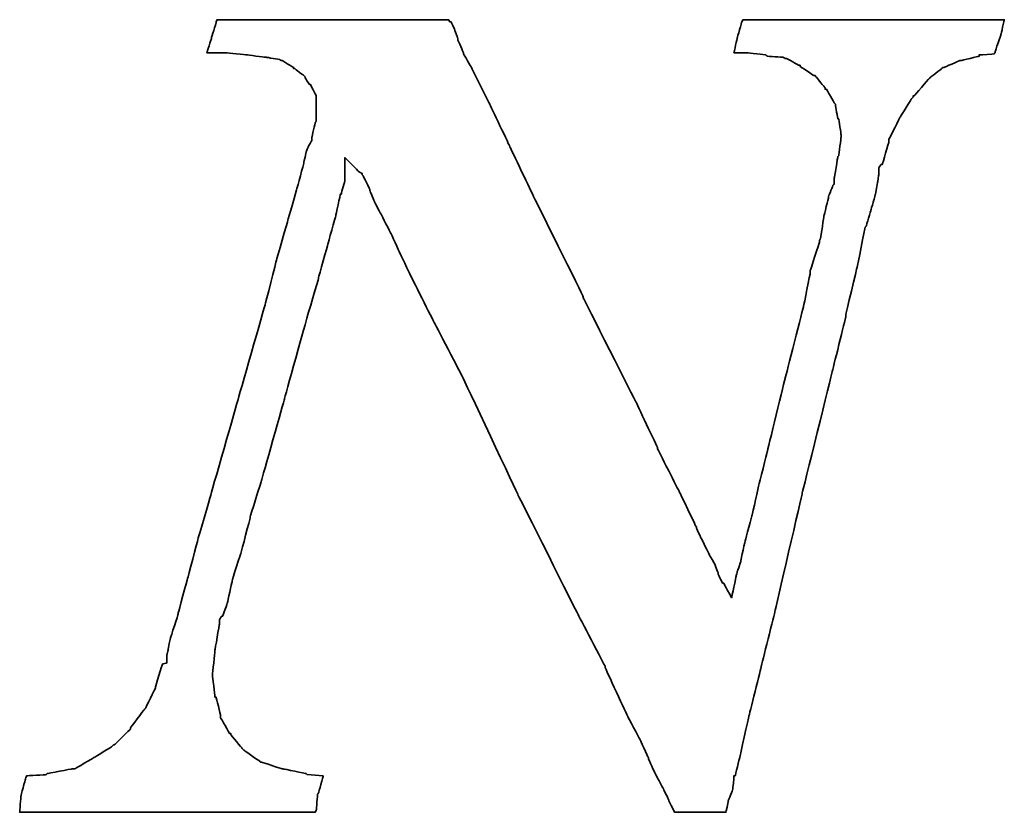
# Model space of a CAD drawing. Header units: millimetres. Extents: x 459 to 856, y -221 to -73.
# Tile 45 of 49: x 786.02 to 791.77, y -177.14 to -172.51. Entities that reach past the tile are written whole.
import ezdxf

# ---------------------------------------------------------------- set-up
doc = ezdxf.new("R2010")
doc.units = ezdxf.units.MM
doc.layers.add('DIM', color=4, linetype='CONTINUOUS')
doc.layers.add('layer 1', color=7, linetype='CONTINUOUS')

# ---------------------------------------------------------------- blocks, each defined once
blk = doc.blocks.new('TBI MOTION logo(完整正式版)')
at = {"layer": 'layer 1', "color": 22, "lineweight": 35}
blk.add_open_spline([(58.92625, -7.91875), (58.92625, -7.91875), (58.58625, -7.89375), (58.58625, -7.89375), (58.58625, -7.89375), (58.58625, -7.89375), (58.56625, -7.87125), (58.56625, -7.87125), (58.56625, -7.87125), (58.56625, -7.87125), (58.08375, -7.77375), (58.08375, -7.77375), (58.08375, -7.77375), (58.08375, -7.77375), (58.06125, -7.77375), (58.06125, -7.77375), (58.06125, -7.77375), (58.06125, -7.77375), (57.62625, -7.63125), (57.62625, -7.63125), (57.62625, -7.63125), (57.62625, -7.63125), (57.60625, -7.63125), (57.60625, -7.63125), (57.60625, -7.63125), (57.60625, -7.63125), (57.58125, -7.60625), (57.58125, -7.60625), (57.58125, -7.60625), (57.58125, -7.60625), (57.26625, -7.38875), (57.26625, -7.38875), (57.26625, -7.38875), (57.26625, -7.38875), (57.24625, -7.36875), (57.24625, -7.36875), (57.24625, -7.36875), (57.24625, -7.36875), (57.22125, -7.34375), (57.22125, -7.34375), (57.22125, -7.34375), (57.22125, -7.34375), (56.98125, -7.05375), (56.98125, -7.05375), (56.98125, -7.05375), (56.98125, -7.05375), (56.98125, -7.02875), (56.98125, -7.02875), (56.98125, -7.02875), (56.98125, -7.02875), (56.95625, -7.02875), (56.95625, -7.02875), (56.95625, -7.02875), (56.95625, -7.02875), (56.76625, -6.69625), (56.76625, -6.69625), (56.76625, -6.69625), (56.76625, -6.69625), (56.76625, -6.67125), (56.76625, -6.67125), (56.76625, -6.67125), (56.76625, -6.67125), (56.76625, -6.64875), (56.76625, -6.64875), (56.76625, -6.64875), (56.76625, -6.64875), (56.67125, -6.26375), (56.67125, -6.26375), (56.67125, -6.26375), (56.67125, -6.26375), (56.64625, -6.26375), (56.64625, -6.26375), (56.64625, -6.26375), (56.64625, -6.26375), (56.64625, -6.23875), (56.64625, -6.23875), (56.64625, -6.23875), (56.64625, -6.23875), (56.59625, -5.80875), (56.59625, -5.80875), (56.59625, -5.80875), (56.59625, -5.80875), (56.59625, -5.78375), (56.59625, -5.78375), (56.59625, -5.78375), (56.59625, -5.78375), (56.64625, -5.30375), (56.64625, -5.30375), (56.64625, -5.30375), (56.64625, -5.30375), (56.64625, -5.27875), (56.64625, -5.27875), (56.64625, -5.27875), (56.64625, -5.27875), (56.74125, -4.72875), (56.74125, -4.72875), (56.74125, -4.72875), (56.74125, -4.72875), (56.74125, -4.67875), (56.74125, -4.67875), (56.74125, -4.67875), (56.74125, -4.67875), (56.74125, -4.63375), (56.74125, -4.63375), (56.74125, -4.63375), (56.74125, -4.63375), (56.79125, -4.55875), (56.79125, -4.55875), (56.79125, -4.55875), (56.79125, -4.55875), (56.81125, -4.55875), (56.81125, -4.55875), (56.81125, -4.55875), (56.81125, -4.55875), (56.91125, -4.27375), (56.91125, -4.27375), (56.91125, -4.27375), (56.91125, -4.27375), (57.00625, -3.83874), (57.00625, -3.83874), (57.00625, -3.83874), (57.00625, -3.83874), (57.00625, -3.81374), (57.00625, -3.81374), (57.00625, -3.81374), (57.00625, -3.81374), (57.19875, -3.21374), (57.19875, -3.21374), (57.19875, -3.21374), (57.19875, -3.21374), (57.38625, -2.49625), (57.38625, -2.49625), (57.38625, -2.49625), (57.38625, -2.49625), (57.38625, -2.47374), (57.38625, -2.47374), (57.38625, -2.47374), (57.38625, -2.47374), (57.62625, -1.70375), (57.62625, -1.70375), (57.62625, -1.70375), (57.62625, -1.70375), (58.10625, 0.00125), (58.10625, 0.00125), (58.10625, 0.00125), (58.10625, 0.00125), (58.58625, 1.72625), (58.58625, 1.72625), (58.58625, 1.72625), (58.58625, 1.72625), (58.82625, 2.54125), (58.82625, 2.54125), (58.82625, 2.54125), (58.82625, 2.54125), (58.82625, 2.56374), (58.82625, 2.56374), (58.82625, 2.56374), (58.82625, 2.56374), (59.02125, 3.26125), (59.02125, 3.26125), (59.02125, 3.26125), (59.02125, 3.26125), (59.18625, 3.86125), (59.18625, 3.86125), (59.18625, 3.86125), (59.18625, 3.86125), (59.28625, 4.31875), (59.28625, 4.31875), (59.28625, 4.31875), (59.28625, 4.31875), (59.30625, 4.31875), (59.30625, 4.31875), (59.30625, 4.31875), (59.30625, 4.31875), (59.30625, 4.34125), (59.30625, 4.34125), (59.30625, 4.34125), (59.30625, 4.34125), (59.38125, 4.60625), (59.38125, 4.60625), (59.38125, 4.60625), (59.38125, 4.60625), (59.38125, 4.65125), (59.38125, 4.65125), (59.38125, 4.65125), (59.38125, 4.65125), (59.38125, 5.08625), (59.38125, 5.08625), (59.38125, 5.08625), (59.38125, 5.08625), (59.66625, 4.79624), (59.66625, 4.79624), (59.66625, 4.79624), (59.66625, 4.79624), (59.74125, 4.75124), (59.74125, 4.75124), (59.74125, 4.75124), (59.74125, 4.75124), (59.74125, 4.72624), (59.74125, 4.72624), (59.74125, 4.72624), (59.74125, 4.72624), (59.76125, 4.70124), (59.76125, 4.70124), (59.76125, 4.70124), (59.76125, 4.70124), (59.81125, 4.60625), (59.81125, 4.60625), (59.81125, 4.60625), (59.81125, 4.60625), (59.90625, 4.41125), (59.90625, 4.41125), (59.90625, 4.41125), (59.90625, 4.41125), (59.90625, 4.39125), (59.90625, 4.39125), (59.90625, 4.39125), (59.90625, 4.39125), (60.00375, 4.15124), (60.00375, 4.15124), (60.00375, 4.15124), (60.00375, 4.15124), (60.14625, 3.88374), (60.14625, 3.88374), (60.14625, 3.88374), (60.14625, 3.88374), (60.34125, 3.50124), (60.34125, 3.50124), (60.34125, 3.50124), (60.34125, 3.50124), (60.53125, 3.09125), (60.53125, 3.09125), (60.53125, 3.09125), (60.53125, 3.09125), (60.74625, 2.63625), (60.74625, 2.63625), (60.74625, 2.63625), (60.74625, 2.63625), (61.25125, 1.63124), (61.25125, 1.63124), (61.25125, 1.63124), (61.25125, 1.63124), (61.85125, 0.47625), (61.85125, 0.47625), (61.85125, 0.47625), (61.85125, 0.47625), (63.02625, -2.01874), (63.02625, -2.01874), (63.02625, -2.01874), (63.02625, -2.01874), (64.27625, -4.51374), (64.27625, -4.51374), (64.27625, -4.51374), (64.27625, -4.51374), (64.85125, -5.61375), (64.85125, -5.61375), (64.85125, -5.61375), (64.85125, -5.61375), (64.85125, -5.64125), (64.85125, -5.64125), (64.85125, -5.64125), (64.85125, -5.64125), (65.32875, -6.67125), (65.32875, -6.67125), (65.32875, -6.67125), (65.32875, -6.67125), (65.57125, -7.12875), (65.57125, -7.12875), (65.57125, -7.12875), (65.57125, -7.12875), (65.76125, -7.53625), (65.76125, -7.53625), (65.76125, -7.53625), (65.76125, -7.53625), (65.76125, -7.55625), (65.76125, -7.55625), (65.76125, -7.55625), (65.76125, -7.55625), (65.90375, -7.87125), (65.90375, -7.87125), (65.90375, -7.87125), (65.90375, -7.87125), (66.07125, -8.18125), (66.07125, -8.18125), (66.07125, -8.18125), (66.07125, -8.18125), (66.19125, -8.42375), (66.19125, -8.42375), (66.19125, -8.42375), (66.19125, -8.42375), (66.19125, -8.44375), (66.19125, -8.44375), (66.19125, -8.44375), (66.19125, -8.44375), (66.29125, -8.63875), (66.29125, -8.63875), (66.29125, -8.63875), (66.29125, -8.63875), (66.31125, -8.68625), (66.31125, -8.68625), (66.31125, -8.68625), (66.31125, -8.68625), (66.38375, -8.68625), (66.38375, -8.68625), (66.38375, -8.68625), (66.38375, -8.68625), (66.84125, -8.68625), (66.84125, -8.68625), (66.84125, -8.68625), (66.84125, -8.68625), (67.29625, -8.68625), (67.29625, -8.68625), (67.29625, -8.68625), (67.29625, -8.68625), (67.36625, -8.68625), (67.36625, -8.68625), (67.36625, -8.68625), (67.36625, -8.68625), (67.39125, -8.68625), (67.39125, -8.68625), (67.39125, -8.68625), (67.39125, -8.68625), (67.44125, -8.46875), (67.44125, -8.46875), (67.44125, -8.46875), (67.44125, -8.46875), (67.44125, -8.44375), (67.44125, -8.44375), (67.44125, -8.44375), (67.44125, -8.44375), (67.53625, -8.20375), (67.53625, -8.20375), (67.53625, -8.20375), (67.53625, -8.20375), (67.56125, -7.94375), (67.56125, -7.94375), (67.56125, -7.94375), (67.56125, -7.94375), (67.56125, -7.91875), (67.56125, -7.91875), (67.56125, -7.91875), (67.56125, -7.91875), (67.58625, -7.91875), (67.58625, -7.91875), (67.58625, -7.91875), (67.58625, -7.91875), (67.68125, -7.53625), (67.68125, -7.53625), (67.68125, -7.53625), (67.68125, -7.53625), (67.87375, -6.67125), (67.87375, -6.67125), (67.87375, -6.67125), (67.87375, -6.67125), (68.13625, -5.61375), (68.13625, -5.61375), (68.13625, -5.61375), (68.13625, -5.61375), (68.42375, -4.46374), (68.42375, -4.46374), (68.42375, -4.46374), (68.42375, -4.46374), (68.99875, -1.96874), (68.99875, -1.96874), (68.99875, -1.96874), (68.99875, -1.96874), (69.62625, 0.57625), (69.62625, 0.57625), (69.62625, 0.57625), (69.62625, 0.57625), (69.91125, 1.72625), (69.91125, 1.72625), (69.91125, 1.72625), (69.91125, 1.72625), (69.91125, 1.77625), (69.91125, 1.77625), (69.91125, 1.77625), (69.91125, 1.77625), (70.15125, 2.78124), (70.15125, 2.78124), (70.15125, 2.78124), (70.15125, 2.78124), (70.32125, 3.62125), (70.32125, 3.62125), (70.32125, 3.62125), (70.32125, 3.62125), (70.34125, 3.64625), (70.34125, 3.64625), (70.34125, 3.64625), (70.34125, 3.64625), (70.44125, 3.98125), (70.44125, 3.98125), (70.44125, 3.98125), (70.44125, 3.98125), (70.53625, 4.31875), (70.53625, 4.31875), (70.53625, 4.31875), (70.53625, 4.31875), (70.58125, 4.55875), (70.58125, 4.55875), (70.58125, 4.55875), (70.58125, 4.55875), (70.60625, 4.72624), (70.60625, 4.72624), (70.60625, 4.72624), (70.60625, 4.72624), (70.60625, 4.79624), (70.60625, 4.79624), (70.60625, 4.79624), (70.60625, 4.79624), (70.60625, 4.87125), (70.60625, 4.87125), (70.60625, 4.87125), (70.60625, 4.87125), (70.65625, 4.94125), (70.65625, 4.94125), (70.65625, 4.94125), (70.65625, 4.94125), (70.68125, 4.94125), (70.68125, 4.94125), (70.68125, 4.94125), (70.68125, 4.94125), (70.82125, 5.42125), (70.82125, 5.42125), (70.82125, 5.42125), (70.82125, 5.42125), (70.82125, 5.44625), (70.82125, 5.44625), (70.82125, 5.44625), (70.82125, 5.44625), (70.82125, 5.47125), (70.82125, 5.47125), (70.82125, 5.47125), (70.82125, 5.47125), (71.06125, 5.94625), (71.06125, 5.94625), (71.06125, 5.94625), (71.06125, 5.94625), (71.30125, 6.33124), (71.30125, 6.33124), (71.30125, 6.33124), (71.30125, 6.33124), (71.32625, 6.35625), (71.32625, 6.35625), (71.32625, 6.35625), (71.32625, 6.35625), (71.32625, 6.38124), (71.32625, 6.38124), (71.32625, 6.38124), (71.32625, 6.38124), (71.35125, 6.38124), (71.35125, 6.38124), (71.35125, 6.38124), (71.35125, 6.38124), (71.66125, 6.74125), (71.66125, 6.74125), (71.66125, 6.74125), (71.66125, 6.74125), (71.68625, 6.76625), (71.68625, 6.76625), (71.68625, 6.76625), (71.68625, 6.76625), (71.92625, 6.95624), (71.92625, 6.95624), (71.92625, 6.95624), (71.92625, 6.95624), (71.95125, 6.98125), (71.95125, 6.98125), (71.95125, 6.98125), (71.95125, 6.98125), (71.97625, 6.98125), (71.97625, 6.98125), (71.97625, 6.98125), (71.97625, 6.98125), (72.31125, 7.12624), (72.31125, 7.12624), (72.31125, 7.12624), (72.31125, 7.12624), (72.33375, 7.12624), (72.33375, 7.12624), (72.33375, 7.12624), (72.33375, 7.12624), (72.71625, 7.21875), (72.71625, 7.21875), (72.71625, 7.21875), (72.71625, 7.21875), (72.71625, 7.24624), (72.71625, 7.24624), (72.71625, 7.24624), (72.71625, 7.24624), (72.74125, 7.24624), (72.74125, 7.24624), (72.74125, 7.24624), (72.74125, 7.24624), (73.03124, 7.26624), (73.03124, 7.26624), (73.03124, 7.26624), (73.03124, 7.26624), (73.05375, 7.29125), (73.05375, 7.29125), (73.05375, 7.29125), (73.05375, 7.29125), (73.05375, 7.31625), (73.05375, 7.31625), (73.05375, 7.31625), (73.05375, 7.31625), (73.17625, 7.67625), (73.17625, 7.67625), (73.17625, 7.67625), (73.17625, 7.67625), (73.24625, 7.98625), (73.24625, 7.98625), (73.24625, 7.98625), (73.24625, 7.98625), (73.19625, 7.98625), (73.19625, 7.98625), (73.19625, 7.98625), (73.19625, 7.98625), (72.93625, 7.98625), (72.93625, 7.98625), (72.93625, 7.98625), (72.93625, 7.98625), (72.55125, 7.98625), (72.55125, 7.98625), (72.55125, 7.98625), (72.55125, 7.98625), (72.09625, 7.98625), (72.09625, 7.98625), (72.09625, 7.98625), (72.09625, 7.98625), (71.64125, 7.98625), (71.64125, 7.98625), (71.64125, 7.98625), (71.64125, 7.98625), (70.53625, 7.98625), (70.53625, 7.98625), (70.53625, 7.98625), (70.53625, 7.98625), (69.47875, 7.98625), (69.47875, 7.98625), (69.47875, 7.98625), (69.47875, 7.98625), (68.95125, 7.98625), (68.95125, 7.98625), (68.95125, 7.98625), (68.95125, 7.98625), (68.52125, 7.98625), (68.52125, 7.98625), (68.52125, 7.98625), (68.52125, 7.98625), (68.13625, 7.98625), (68.13625, 7.98625), (68.13625, 7.98625), (68.13625, 7.98625), (67.87375, 7.98625), (67.87375, 7.98625), (67.87375, 7.98625), (67.87375, 7.98625), (67.75125, 7.98625), (67.75125, 7.98625), (67.75125, 7.98625), (67.75125, 7.98625), (67.72625, 7.94125), (67.72625, 7.94125), (67.72625, 7.94125), (67.72625, 7.94125), (67.63125, 7.60625), (67.63125, 7.60625), (67.63125, 7.60625), (67.63125, 7.60625), (67.56125, 7.29125), (67.56125, 7.29125), (67.56125, 7.29125), (67.56125, 7.29125), (67.72625, 7.29125), (67.72625, 7.29125), (67.72625, 7.29125), (67.72625, 7.29125), (67.82625, 7.29125), (67.82625, 7.29125), (67.82625, 7.29125), (67.82625, 7.29125), (67.84625, 7.29125), (67.84625, 7.29125), (67.84625, 7.29125), (67.84625, 7.29125), (68.23125, 7.24624), (68.23125, 7.24624), (68.23125, 7.24624), (68.23125, 7.24624), (68.25875, 7.21875), (68.25875, 7.21875), (68.25875, 7.21875), (68.25875, 7.21875), (68.59125, 7.19624), (68.59125, 7.19624), (68.59125, 7.19624), (68.59125, 7.19624), (68.64125, 7.17125), (68.64125, 7.17125), (68.64125, 7.17125), (68.64125, 7.17125), (68.66625, 7.17125), (68.66625, 7.17125), (68.66625, 7.17125), (68.66625, 7.17125), (68.92625, 7.02624), (68.92625, 7.02624), (68.92625, 7.02624), (68.92625, 7.02624), (68.95125, 7.02624), (68.95125, 7.02624), (68.95125, 7.02624), (68.95125, 7.02624), (68.95125, 7.00624), (68.95125, 7.00624), (68.95125, 7.00624), (68.95125, 7.00624), (69.23875, 6.81125), (69.23875, 6.81125), (69.23875, 6.81125), (69.23875, 6.81125), (69.26625, 6.81125), (69.26625, 6.81125), (69.26625, 6.81125), (69.26625, 6.81125), (69.28625, 6.78625), (69.28625, 6.78625), (69.28625, 6.78625), (69.28625, 6.78625), (69.47875, 6.54875), (69.47875, 6.54875), (69.47875, 6.54875), (69.47875, 6.54875), (69.47875, 6.52375), (69.47875, 6.52375), (69.47875, 6.52375), (69.47875, 6.52375), (69.50625, 6.52375), (69.50625, 6.52375), (69.50625, 6.52375), (69.50625, 6.52375), (69.67125, 6.23625), (69.67125, 6.23625), (69.67125, 6.23625), (69.67125, 6.23625), (69.69375, 6.21125), (69.69375, 6.21125), (69.69375, 6.21125), (69.69375, 6.21125), (69.69375, 6.18625), (69.69375, 6.18625), (69.69375, 6.18625), (69.69375, 6.18625), (69.74625, 5.89875), (69.74625, 5.89875), (69.74625, 5.89875), (69.74625, 5.89875), (69.76625, 5.89875), (69.76625, 5.89875), (69.76625, 5.89875), (69.76625, 5.89875), (69.81375, 5.56625), (69.81375, 5.56625), (69.81375, 5.56625), (69.81375, 5.56625), (69.81375, 5.54125), (69.81375, 5.54125), (69.81375, 5.54125), (69.81375, 5.54125), (69.81375, 5.51625), (69.81375, 5.51625), (69.81375, 5.51625), (69.81375, 5.51625), (69.76625, 5.13125), (69.76625, 5.13125), (69.76625, 5.13125), (69.76625, 5.13125), (69.74625, 5.10874), (69.74625, 5.10874), (69.74625, 5.10874), (69.74625, 5.10874), (69.67125, 4.65125), (69.67125, 4.65125), (69.67125, 4.65125), (69.67125, 4.65125), (69.67125, 4.55875), (69.67125, 4.55875), (69.67125, 4.55875), (69.67125, 4.55875), (69.67125, 4.53125), (69.67125, 4.53125), (69.67125, 4.53125), (69.67125, 4.53125), (69.64625, 4.50874), (69.64625, 4.50874), (69.64625, 4.50874), (69.64625, 4.50874), (69.55125, 4.27125), (69.55125, 4.27125), (69.55125, 4.27125), (69.55125, 4.27125), (69.55125, 4.24625), (69.55125, 4.24625), (69.55125, 4.24625), (69.55125, 4.24625), (69.45375, 3.86125), (69.45375, 3.86125), (69.45375, 3.86125), (69.45375, 3.86125), (69.38625, 3.40624), (69.38625, 3.40624), (69.38625, 3.40624), (69.38625, 3.40624), (69.35875, 3.33125), (69.35875, 3.33125), (69.35875, 3.33125), (69.35875, 3.33125), (69.35875, 3.30875), (69.35875, 3.30875), (69.35875, 3.30875), (69.35875, 3.30875), (69.16625, 2.71125), (69.16625, 2.71125), (69.16625, 2.71125), (69.16625, 2.71125), (69.16625, 2.66375), (69.16625, 2.66375), (69.16625, 2.66375), (69.16625, 2.66375), (69.02625, 1.96374), (69.02625, 1.96374), (69.02625, 1.96374), (69.02625, 1.96374), (68.64125, 0.45624), (68.64125, 0.45624), (68.64125, 0.45624), (68.64125, 0.45624), (68.25875, -1.10625), (68.25875, -1.10625), (68.25875, -1.10625), (68.25875, -1.10625), (68.08625, -1.80125), (68.08625, -1.80125), (68.08625, -1.80125), (68.08625, -1.80125), (67.94625, -2.42625), (67.94625, -2.42625), (67.94625, -2.42625), (67.94625, -2.42625), (67.80125, -2.95375), (67.80125, -2.95375), (67.80125, -2.95375), (67.80125, -2.95375), (67.70625, -3.38375), (67.70625, -3.38375), (67.70625, -3.38375), (67.70625, -3.38375), (67.70625, -3.40875), (67.70625, -3.40875), (67.70625, -3.40875), (67.70625, -3.40875), (67.63125, -3.62375), (67.63125, -3.62375), (67.63125, -3.62375), (67.63125, -3.62375), (67.60625, -3.72125), (67.60625, -3.72125), (67.60625, -3.72125), (67.60625, -3.72125), (67.51125, -4.17375), (67.51125, -4.17375), (67.51125, -4.17375), (67.51125, -4.17375), (67.34625, -3.86374), (67.34625, -3.86374), (67.34625, -3.86374), (67.34625, -3.86374), (67.32125, -3.86374), (67.32125, -3.86374), (67.32125, -3.86374), (67.32125, -3.86374), (67.27125, -3.76874), (67.27125, -3.76874), (67.27125, -3.76874), (67.27125, -3.76874), (67.22625, -3.67374), (67.22625, -3.67374), (67.22625, -3.67374), (67.22625, -3.67374), (67.22625, -3.64875), (67.22625, -3.64875), (67.22625, -3.64875), (67.22625, -3.64875), (67.15125, -3.45375), (67.15125, -3.45375), (67.15125, -3.45375), (67.15125, -3.45375), (67.05625, -3.28875), (67.05625, -3.28875), (67.05625, -3.28875), (67.05625, -3.28875), (66.91125, -3.00125), (66.91125, -3.00125), (66.91125, -3.00125), (66.91125, -3.00125), (66.77125, -2.71375), (66.77125, -2.71375), (66.77125, -2.71375), (66.77125, -2.71375), (66.77125, -2.68875), (66.77125, -2.68875), (66.77125, -2.68875), (66.77125, -2.68875), (66.41125, -1.94374), (66.41125, -1.94374), (66.41125, -1.94374), (66.41125, -1.94374), (65.95125, -1.03375), (65.95125, -1.03375), (65.95125, -1.03375), (65.95125, -1.03375), (65.95125, -1.00875), (65.95125, -1.00875), (65.95125, -1.00875), (65.95125, -1.00875), (65.49625, -0.04874), (65.49625, -0.04874), (65.49625, -0.04874), (65.49625, -0.04874), (64.39375, 2.13624), (64.39375, 2.13624), (64.39375, 2.13624), (64.39375, 2.13624), (64.39375, 2.15624), (64.39375, 2.15624), (64.39375, 2.15624), (64.39375, 2.15624), (63.33625, 4.29125), (63.33625, 4.29125), (63.33625, 4.29125), (63.33625, 4.29125), (62.85625, 5.30125), (62.85625, 5.30125), (62.85625, 5.30125), (62.85625, 5.30125), (62.42625, 6.21125), (62.42625, 6.21125), (62.42625, 6.21125), (62.42625, 6.21125), (62.04125, 6.98125), (62.04125, 6.98125), (62.04125, 6.98125), (62.04125, 6.98125), (61.87375, 7.26624), (61.87375, 7.26624), (61.87375, 7.26624), (61.87375, 7.26624), (61.87375, 7.29125), (61.87375, 7.29125), (61.87375, 7.29125), (61.87375, 7.29125), (61.75625, 7.55625), (61.75625, 7.55625), (61.75625, 7.55625), (61.75625, 7.55625), (61.75625, 7.58124), (61.75625, 7.58124), (61.75625, 7.58124), (61.75625, 7.58124), (61.68375, 7.79375), (61.68375, 7.79375), (61.68375, 7.79375), (61.68375, 7.79375), (61.61125, 7.94125), (61.61125, 7.94125), (61.61125, 7.94125), (61.61125, 7.94125), (61.58625, 7.94125), (61.58625, 7.94125), (61.58625, 7.94125), (61.58625, 7.94125), (61.56375, 7.98625), (61.56375, 7.98625), (61.56375, 7.98625), (61.56375, 7.98625), (61.41875, 7.98625), (61.41875, 7.98625), (61.41875, 7.98625), (61.41875, 7.98625), (61.18125, 7.98625), (61.18125, 7.98625), (61.18125, 7.98625), (61.18125, 7.98625), (60.84125, 7.98625), (60.84125, 7.98625), (60.84125, 7.98625), (60.84125, 7.98625), (60.02625, 7.98625), (60.02625, 7.98625), (60.02625, 7.98625), (60.02625, 7.98625), (59.11625, 7.98625), (59.11625, 7.98625), (59.11625, 7.98625), (59.11625, 7.98625), (58.15625, 7.98625), (58.15625, 7.98625), (58.15625, 7.98625), (58.15625, 7.98625), (57.34125, 7.98625), (57.34125, 7.98625), (57.34125, 7.98625), (57.34125, 7.98625), (57.00625, 7.98625), (57.00625, 7.98625), (57.00625, 7.98625), (57.00625, 7.98625), (56.76625, 7.98625), (56.76625, 7.98625), (56.76625, 7.98625), (56.76625, 7.98625), (56.69125, 7.98625), (56.69125, 7.98625), (56.69125, 7.98625), (56.69125, 7.98625), (56.67125, 7.94125), (56.67125, 7.94125), (56.67125, 7.94125), (56.67125, 7.94125), (56.67125, 7.91625), (56.67125, 7.91625), (56.67125, 7.91625), (56.67125, 7.91625), (56.57125, 7.60625), (56.57125, 7.60625), (56.57125, 7.60625), (56.57125, 7.60625), (56.57125, 7.58124), (56.57125, 7.58124), (56.57125, 7.58124), (56.57125, 7.58124), (56.47625, 7.29125), (56.47625, 7.29125), (56.47625, 7.29125), (56.47625, 7.29125), (56.57125, 7.29125), (56.57125, 7.29125), (56.57125, 7.29125), (56.57125, 7.29125), (56.76625, 7.29125), (56.76625, 7.29125), (56.76625, 7.29125), (56.76625, 7.29125), (56.86125, 7.29125), (56.86125, 7.29125), (56.86125, 7.29125), (56.86125, 7.29125), (56.88625, 7.29125), (56.88625, 7.29125), (56.88625, 7.29125), (56.88625, 7.29125), (57.31625, 7.24624), (57.31625, 7.24624), (57.31625, 7.24624), (57.31625, 7.24624), (57.70125, 7.19624), (57.70125, 7.19624), (57.70125, 7.19624), (57.70125, 7.19624), (57.72625, 7.19624), (57.72625, 7.19624), (57.72625, 7.19624), (57.72625, 7.19624), (58.01125, 7.14624), (58.01125, 7.14624), (58.01125, 7.14624), (58.01125, 7.14624), (58.03625, 7.12624), (58.03625, 7.12624), (58.03625, 7.12624), (58.03625, 7.12624), (58.06125, 7.12624), (58.06125, 7.12624), (58.06125, 7.12624), (58.06125, 7.12624), (58.30125, 6.98125), (58.30125, 6.98125), (58.30125, 6.98125), (58.30125, 6.98125), (58.30125, 6.95624), (58.30125, 6.95624), (58.30125, 6.95624), (58.30125, 6.95624), (58.32375, 6.95624), (58.32375, 6.95624), (58.32375, 6.95624), (58.32375, 6.95624), (58.51625, 6.81125), (58.51625, 6.81125), (58.51625, 6.81125), (58.51625, 6.81125), (58.54125, 6.78625), (58.54125, 6.78625), (58.54125, 6.78625), (58.54125, 6.78625), (58.54125, 6.76625), (58.54125, 6.76625), (58.54125, 6.76625), (58.54125, 6.76625), (58.63625, 6.62124), (58.63625, 6.62124), (58.63625, 6.62124), (58.63625, 6.62124), (58.65875, 6.62124), (58.65875, 6.62124), (58.65875, 6.62124), (58.65875, 6.62124), (58.75625, 6.42625), (58.75625, 6.42625), (58.75625, 6.42625), (58.75625, 6.42625), (58.77875, 6.38124), (58.77875, 6.38124), (58.77875, 6.38124), (58.77875, 6.38124), (58.77875, 6.33124), (58.77875, 6.33124), (58.77875, 6.33124), (58.77875, 6.33124), (58.77875, 6.09125), (58.77875, 6.09125), (58.77875, 6.09125), (58.77875, 6.09125), (58.77875, 5.85125), (58.77875, 5.85125), (58.77875, 5.85125), (58.77875, 5.85125), (58.75625, 5.82625), (58.75625, 5.82625), (58.75625, 5.82625), (58.75625, 5.82625), (58.68625, 5.51625), (58.68625, 5.51625), (58.68625, 5.51625), (58.68625, 5.51625), (58.68625, 5.47125), (58.68625, 5.47125), (58.68625, 5.47125), (58.68625, 5.47125), (58.68625, 5.44625), (58.68625, 5.44625), (58.68625, 5.44625), (58.68625, 5.44625), (58.65875, 5.39625), (58.65875, 5.39625), (58.65875, 5.39625), (58.65875, 5.39625), (58.61125, 5.32624), (58.61125, 5.32624), (58.61125, 5.32624), (58.61125, 5.32624), (58.56625, 5.20375), (58.56625, 5.20375), (58.56625, 5.20375), (58.56625, 5.20375), (58.51625, 4.99125), (58.51625, 4.99125), (58.51625, 4.99125), (58.51625, 4.99125), (58.51625, 4.96625), (58.51625, 4.96625), (58.51625, 4.96625), (58.51625, 4.96625), (58.37125, 4.43625), (58.37125, 4.43625), (58.37125, 4.43625), (58.37125, 4.43625), (58.18125, 3.76625), (58.18125, 3.76625), (58.18125, 3.76625), (58.18125, 3.76625), (57.94125, 2.92624), (57.94125, 2.92624), (57.94125, 2.92624), (57.94125, 2.92624), (57.70125, 1.98874), (57.70125, 1.98874), (57.70125, 1.98874), (57.70125, 1.98874), (57.12625, -0.02374), (57.12625, -0.02374), (57.12625, -0.02374), (57.12625, -0.02374), (56.55125, -2.03875), (56.55125, -2.03875), (56.55125, -2.03875), (56.55125, -2.03875), (56.28625, -2.95375), (56.28625, -2.95375), (56.28625, -2.95375), (56.28625, -2.95375), (56.07125, -3.76874), (56.07125, -3.76874), (56.07125, -3.76874), (56.07125, -3.76874), (55.87625, -4.48874), (55.87625, -4.48874), (55.87625, -4.48874), (55.87625, -4.48874), (55.87625, -4.51374), (55.87625, -4.51374), (55.87625, -4.51374), (55.87625, -4.51374), (55.71125, -5.01625), (55.71125, -5.01625), (55.71125, -5.01625), (55.71125, -5.01625), (55.66125, -5.25375), (55.66125, -5.25375), (55.66125, -5.25375), (55.66125, -5.25375), (55.66125, -5.27875), (55.66125, -5.27875), (55.66125, -5.27875), (55.66125, -5.27875), (55.63625, -5.37375), (55.63625, -5.37375), (55.63625, -5.37375), (55.63625, -5.37375), (55.63625, -5.42375), (55.63625, -5.42375), (55.63625, -5.42375), (55.63625, -5.42375), (55.63625, -5.54125), (55.63625, -5.54125), (55.63625, -5.54125), (55.63625, -5.54125), (55.54125, -5.56875), (55.54125, -5.56875), (55.54125, -5.56875), (55.54125, -5.56875), (55.39625, -6.04875), (55.39625, -6.04875), (55.39625, -6.04875), (55.39625, -6.04875), (55.39625, -6.06875), (55.39625, -6.06875), (55.39625, -6.06875), (55.39625, -6.06875), (55.18125, -6.50375), (55.18125, -6.50375), (55.18125, -6.50375), (55.18125, -6.50375), (55.15625, -6.52875), (55.15625, -6.52875), (55.15625, -6.52875), (55.15625, -6.52875), (54.86875, -6.91125), (54.86875, -6.91125), (54.86875, -6.91125), (54.86875, -6.91125), (54.86875, -6.93375), (54.86875, -6.93375), (54.86875, -6.93375), (54.86875, -6.93375), (54.53125, -7.26875), (54.53125, -7.26875), (54.53125, -7.26875), (54.53125, -7.26875), (54.51125, -7.26875), (54.51125, -7.26875), (54.51125, -7.26875), (54.51125, -7.26875), (54.48625, -7.29625), (54.48625, -7.29625), (54.48625, -7.29625), (54.48625, -7.29625), (54.10375, -7.53625), (54.10375, -7.53625), (54.10375, -7.53625), (54.10375, -7.53625), (53.69625, -7.77375), (53.69625, -7.77375), (53.69625, -7.77375), (53.69625, -7.77375), (53.67125, -7.77375), (53.67125, -7.77375), (53.67125, -7.77375), (53.67125, -7.77375), (53.64625, -7.77375), (53.64625, -7.77375), (53.64625, -7.77375), (53.64625, -7.77375), (53.11625, -7.87125), (53.11625, -7.87125), (53.11625, -7.87125), (53.11625, -7.87125), (53.09625, -7.89375), (53.09625, -7.89375), (53.09625, -7.89375), (53.09625, -7.89375), (52.68625, -7.91875), (52.68625, -7.91875), (52.68625, -7.91875), (52.68625, -7.91875), (52.66125, -7.99125), (52.66125, -7.99125), (52.66125, -7.99125), (52.66125, -7.99125), (52.56625, -8.34875), (52.56625, -8.34875), (52.56625, -8.34875), (52.56625, -8.34875), (52.54125, -8.68625), (52.54125, -8.68625), (52.54125, -8.68625), (52.54125, -8.68625), (52.58875, -8.68625), (52.58875, -8.68625), (52.58875, -8.68625), (52.58875, -8.68625), (52.87625, -8.68625), (52.87625, -8.68625), (52.87625, -8.68625), (52.87625, -8.68625), (53.33625, -8.68625), (53.33625, -8.68625), (53.33625, -8.68625), (53.33625, -8.68625), (53.79125, -8.68625), (53.79125, -8.68625), (53.79125, -8.68625), (53.79125, -8.68625), (54.36625, -8.68625), (54.36625, -8.68625), (54.36625, -8.68625), (54.36625, -8.68625), (55.59125, -8.68625), (55.59125, -8.68625), (55.59125, -8.68625), (55.59125, -8.68625), (56.76625, -8.68625), (56.76625, -8.68625), (56.76625, -8.68625), (56.76625, -8.68625), (57.34125, -8.68625), (57.34125, -8.68625), (57.34125, -8.68625), (57.34125, -8.68625), (57.82125, -8.68625), (57.82125, -8.68625), (57.82125, -8.68625), (57.82125, -8.68625), (58.25125, -8.68625), (58.25125, -8.68625), (58.25125, -8.68625), (58.25125, -8.68625), (58.58625, -8.68625), (58.58625, -8.68625), (58.58625, -8.68625), (58.58625, -8.68625), (58.75625, -8.68625), (58.75625, -8.68625), (58.75625, -8.68625), (58.75625, -8.68625), (58.77875, -8.63875), (58.77875, -8.63875), (58.77875, -8.63875), (58.77875, -8.63875), (58.80625, -8.30375), (58.80625, -8.30375), (58.80625, -8.30375), (58.80625, -8.30375), (58.82625, -8.27875), (58.82625, -8.27875), (58.82625, -8.27875), (58.82625, -8.27875), (58.92625, -7.91875), (58.92625, -7.91875)], degree=3, knots=[0, 0, 0, 0, 0.003125, 0.003125, 0.003125, 0.00312501, 0.00625, 0.00625, 0.00625, 0.00625001, 0.009375, 0.009375, 0.009375, 0.00937501, 0.0125, 0.0125, 0.0125, 0.01250001, 0.015625, 0.015625, 0.015625, 0.01562501, 0.01875, 0.01875, 0.01875, 0.01875001, 0.021875, 0.021875, 0.021875, 0.02187501, 0.025, 0.025, 0.025, 0.02500001, 0.028125, 0.028125, 0.028125, 0.02812501, 0.03125, 0.03125, 0.03125, 0.03125001, 0.034375, 0.034375, 0.034375, 0.03437501, 0.0375, 0.0375, 0.0375, 0.03750001, 0.040625, 0.040625, 0.040625, 0.04062501, 0.04375, 0.04375, 0.04375, 0.04375001, 0.046875, 0.046875, 0.046875, 0.04687501, 0.05, 0.05, 0.05, 0.05000001, 0.053125, 0.053125, 0.053125, 0.05312501, 0.05625, 0.05625, 0.05625, 0.05625001, 0.059375, 0.059375, 0.059375, 0.05937501, 0.0625, 0.0625, 0.0625, 0.06250001, 0.065625, 0.065625, 0.065625, 0.06562501, 0.06875, 0.06875, 0.06875, 0.06875001, 0.071875, 0.071875, 0.071875, 0.07187501, 0.075, 0.075, 0.075, 0.07500001, 0.078125, 0.078125, 0.078125, 0.07812501, 0.08125, 0.08125, 0.08125, 0.08125001, 0.084375, 0.084375, 0.084375, 0.08437501, 0.0875, 0.0875, 0.0875, 0.08750001, 0.090625, 0.090625, 0.090625, 0.09062501, 0.09375, 0.09375, 0.09375, 0.09375001, 0.096875, 0.096875, 0.096875, 0.09687501, 0.1, 0.1, 0.1, 0.10000001, 0.103125, 0.103125, 0.103125, 0.10312501, 0.10625, 0.10625, 0.10625, 0.10625001, 0.109375, 0.109375, 0.109375, 0.10937501, 0.1125, 0.1125, 0.1125, 0.11250001, 0.115625, 0.115625, 0.115625, 0.11562501, 0.11875, 0.11875, 0.11875, 0.11875001, 0.121875, 0.121875, 0.121875, 0.12187501, 0.125, 0.125, 0.125, 0.12500001, 0.128125, 0.128125, 0.128125, 0.12812501, 0.13125, 0.13125, 0.13125, 0.13125001, 0.134375, 0.134375, 0.134375, 0.13437501, 0.1375, 0.1375, 0.1375, 0.13750001, 0.140625, 0.140625, 0.140625, 0.14062501, 0.14375, 0.14375, 0.14375, 0.14375001, 0.146875, 0.146875, 0.146875, 0.14687501, 0.15, 0.15, 0.15, 0.15000001, 0.153125, 0.153125, 0.153125, 0.15312501, 0.15625, 0.15625, 0.15625, 0.15625001, 0.159375, 0.159375, 0.159375, 0.15937501, 0.1625, 0.1625, 0.1625, 0.16250001, 0.165625, 0.165625, 0.165625, 0.16562501, 0.16875, 0.16875, 0.16875, 0.16875001, 0.171875, 0.171875, 0.171875, 0.17187501, 0.175, 0.175, 0.175, 0.17500001, 0.178125, 0.178125, 0.178125, 0.17812501, 0.18125, 0.18125, 0.18125, 0.18125001, 0.184375, 0.184375, 0.184375, 0.18437501, 0.1875, 0.1875, 0.1875, 0.18750001, 0.190625, 0.190625, 0.190625, 0.19062501, 0.19375, 0.19375, 0.19375, 0.19375001, 0.196875, 0.196875, 0.196875, 0.19687501, 0.2, 0.2, 0.2, 0.20000001, 0.203125, 0.203125, 0.203125, 0.20312501, 0.20625, 0.20625, 0.20625, 0.20625001, 0.209375, 0.209375, 0.209375, 0.20937501, 0.2125, 0.2125, 0.2125, 0.21250001, 0.215625, 0.215625, 0.215625, 0.21562501, 0.21875, 0.21875, 0.21875, 0.21875001, 0.221875, 0.221875, 0.221875, 0.22187501, 0.225, 0.225, 0.225, 0.22500001, 0.228125, 0.228125, 0.228125, 0.22812501, 0.23125, 0.23125, 0.23125, 0.23125001, 0.234375, 0.234375, 0.234375, 0.23437501, 0.2375, 0.2375, 0.2375, 0.23750001, 0.240625, 0.240625, 0.240625, 0.24062501, 0.24375, 0.24375, 0.24375, 0.24375001, 0.246875, 0.246875, 0.246875, 0.24687501, 0.25, 0.25, 0.25, 0.25000001, 0.253125, 0.253125, 0.253125, 0.25312501, 0.25625, 0.25625, 0.25625, 0.25625001, 0.259375, 0.259375, 0.259375, 0.25937501, 0.2625, 0.2625, 0.2625, 0.26250001, 0.265625, 0.265625, 0.265625, 0.26562501, 0.26875, 0.26875, 0.26875, 0.26875001, 0.271875, 0.271875, 0.271875, 0.27187501, 0.275, 0.275, 0.275, 0.27500001, 0.278125, 0.278125, 0.278125, 0.27812501, 0.28125, 0.28125, 0.28125, 0.28125001, 0.284375, 0.284375, 0.284375, 0.28437501, 0.2875, 0.2875, 0.2875, 0.28750001, 0.290625, 0.290625, 0.290625, 0.29062501, 0.29375, 0.29375, 0.29375, 0.29375001, 0.296875, 0.296875, 0.296875, 0.29687501, 0.3, 0.3, 0.3, 0.30000001, 0.303125, 0.303125, 0.303125, 0.30312501, 0.30625, 0.30625, 0.30625, 0.30625001, 0.309375, 0.309375, 0.309375, 0.30937501, 0.3125, 0.3125, 0.3125, 0.31250001, 0.315625, 0.315625, 0.315625, 0.31562501, 0.31875, 0.31875, 0.31875, 0.31875001, 0.321875, 0.321875, 0.321875, 0.32187501, 0.325, 0.325, 0.325, 0.32500001, 0.328125, 0.328125, 0.328125, 0.32812501, 0.33125, 0.33125, 0.33125, 0.33125001, 0.334375, 0.334375, 0.334375, 0.33437501, 0.3375, 0.3375, 0.3375, 0.33750001, 0.340625, 0.340625, 0.340625, 0.34062501, 0.34375, 0.34375, 0.34375, 0.34375001, 0.346875, 0.346875, 0.346875, 0.34687501, 0.35, 0.35, 0.35, 0.35000001, 0.353125, 0.353125, 0.353125, 0.35312501, 0.35625, 0.35625, 0.35625, 0.35625001, 0.359375, 0.359375, 0.359375, 0.35937501, 0.3625, 0.3625, 0.3625, 0.36250001, 0.365625, 0.365625, 0.365625, 0.36562501, 0.36875, 0.36875, 0.36875, 0.36875001, 0.371875, 0.371875, 0.371875, 0.37187501, 0.375, 0.375, 0.375, 0.37500001, 0.378125, 0.378125, 0.378125, 0.37812501, 0.38125, 0.38125, 0.38125, 0.38125001, 0.384375, 0.384375, 0.384375, 0.38437501, 0.3875, 0.3875, 0.3875, 0.38750001, 0.390625, 0.390625, 0.390625, 0.39062501, 0.39375, 0.39375, 0.39375, 0.39375001, 0.396875, 0.396875, 0.396875, 0.39687501, 0.4, 0.4, 0.4, 0.40000001, 0.403125, 0.403125, 0.403125, 0.40312501, 0.40625, 0.40625, 0.40625, 0.40625001, 0.409375, 0.409375, 0.409375, 0.40937501, 0.4125, 0.4125, 0.4125, 0.41250001, 0.415625, 0.415625, 0.415625, 0.41562501, 0.41875, 0.41875, 0.41875, 0.41875001, 0.421875, 0.421875, 0.421875, 0.42187501, 0.425, 0.425, 0.425, 0.42500001, 0.428125, 0.428125, 0.428125, 0.42812501, 0.43125, 0.43125, 0.43125, 0.43125001, 0.434375, 0.434375, 0.434375, 0.43437501, 0.4375, 0.4375, 0.4375, 0.43750001, 0.440625, 0.440625, 0.440625, 0.44062501, 0.44375, 0.44375, 0.44375, 0.44375001, 0.446875, 0.446875, 0.446875, 0.44687501, 0.45, 0.45, 0.45, 0.45000001, 0.453125, 0.453125, 0.453125, 0.45312501, 0.45625, 0.45625, 0.45625, 0.45625001, 0.459375, 0.459375, 0.459375, 0.45937501, 0.4625, 0.4625, 0.4625, 0.46250001, 0.465625, 0.465625, 0.465625, 0.46562501, 0.46875, 0.46875, 0.46875, 0.46875001, 0.471875, 0.471875, 0.471875, 0.47187501, 0.475, 0.475, 0.475, 0.47500001, 0.478125, 0.478125, 0.478125, 0.47812501, 0.48125, 0.48125, 0.48125, 0.48125001, 0.484375, 0.484375, 0.484375, 0.48437501, 0.4875, 0.4875, 0.4875, 0.48750001, 0.490625, 0.490625, 0.490625, 0.49062501, 0.49375, 0.49375, 0.49375, 0.49375001, 0.496875, 0.496875, 0.496875, 0.49687501, 0.5, 0.5, 0.5, 0.50000001, 0.503125, 0.503125, 0.503125, 0.50312501, 0.50625, 0.50625, 0.50625, 0.50625001, 0.509375, 0.509375, 0.509375, 0.50937501, 0.5125, 0.5125, 0.5125, 0.51250001, 0.515625, 0.515625, 0.515625, 0.51562501, 0.51875, 0.51875, 0.51875, 0.51875001, 0.521875, 0.521875, 0.521875, 0.52187501, 0.525, 0.525, 0.525, 0.52500001, 0.528125, 0.528125, 0.528125, 0.52812501, 0.53125, 0.53125, 0.53125, 0.53125001, 0.534375, 0.534375, 0.534375, 0.53437501, 0.5375, 0.5375, 0.5375, 0.53750001, 0.540625, 0.540625, 0.540625, 0.54062501, 0.54375, 0.54375, 0.54375, 0.54375001, 0.546875, 0.546875, 0.546875, 0.54687501, 0.55, 0.55, 0.55, 0.55000001, 0.553125, 0.553125, 0.553125, 0.55312501, 0.55625, 0.55625, 0.55625, 0.55625001, 0.559375, 0.559375, 0.559375, 0.55937501, 0.5625, 0.5625, 0.5625, 0.56250001, 0.565625, 0.565625, 0.565625, 0.56562501, 0.56875, 0.56875, 0.56875, 0.56875001, 0.571875, 0.571875, 0.571875, 0.57187501, 0.575, 0.575, 0.575, 0.57500001, 0.578125, 0.578125, 0.578125, 0.57812501, 0.58125, 0.58125, 0.58125, 0.58125001, 0.584375, 0.584375, 0.584375, 0.58437501, 0.5875, 0.5875, 0.5875, 0.58750001, 0.590625, 0.590625, 0.590625, 0.59062501, 0.59375, 0.59375, 0.59375, 0.59375001, 0.596875, 0.596875, 0.596875, 0.59687501, 0.6, 0.6, 0.6, 0.60000001, 0.603125, 0.603125, 0.603125, 0.60312501, 0.60625, 0.60625, 0.60625, 0.60625001, 0.609375, 0.609375, 0.609375, 0.60937501, 0.6125, 0.6125, 0.6125, 0.61250001, 0.615625, 0.615625, 0.615625, 0.61562501, 0.61875, 0.61875, 0.61875, 0.61875001, 0.621875, 0.621875, 0.621875, 0.62187501, 0.625, 0.625, 0.625, 0.62500001, 0.628125, 0.628125, 0.628125, 0.62812501, 0.63125, 0.63125, 0.63125, 0.63125001, 0.634375, 0.634375, 0.634375, 0.63437501, 0.6375, 0.6375, 0.6375, 0.63750001, 0.640625, 0.640625, 0.640625, 0.64062501, 0.64375, 0.64375, 0.64375, 0.64375001, 0.646875, 0.646875, 0.646875, 0.64687501, 0.65, 0.65, 0.65, 0.65000001, 0.653125, 0.653125, 0.653125, 0.65312501, 0.65625, 0.65625, 0.65625, 0.65625001, 0.659375, 0.659375, 0.659375, 0.65937501, 0.6625, 0.6625, 0.6625, 0.66250001, 0.665625, 0.665625, 0.665625, 0.66562501, 0.66875, 0.66875, 0.66875, 0.66875001, 0.671875, 0.671875, 0.671875, 0.67187501, 0.675, 0.675, 0.675, 0.67500001, 0.678125, 0.678125, 0.678125, 0.67812501, 0.68125, 0.68125, 0.68125, 0.68125001, 0.684375, 0.684375, 0.684375, 0.68437501, 0.6875, 0.6875, 0.6875, 0.68750001, 0.690625, 0.690625, 0.690625, 0.69062501, 0.69375, 0.69375, 0.69375, 0.69375001, 0.696875, 0.696875, 0.696875, 0.69687501, 0.7, 0.7, 0.7, 0.70000001, 0.703125, 0.703125, 0.703125, 0.70312501, 0.70625, 0.70625, 0.70625, 0.70625001, 0.709375, 0.709375, 0.709375, 0.70937501, 0.7125, 0.7125, 0.7125, 0.71250001, 0.715625, 0.715625, 0.715625, 0.71562501, 0.71875, 0.71875, 0.71875, 0.71875001, 0.721875, 0.721875, 0.721875, 0.72187501, 0.725, 0.725, 0.725, 0.72500001, 0.728125, 0.728125, 0.728125, 0.72812501, 0.73125, 0.73125, 0.73125, 0.73125001, 0.734375, 0.734375, 0.734375, 0.73437501, 0.7375, 0.7375, 0.7375, 0.73750001, 0.740625, 0.740625, 0.740625, 0.74062501, 0.74375, 0.74375, 0.74375, 0.74375001, 0.746875, 0.746875, 0.746875, 0.74687501, 0.75, 0.75, 0.75, 0.75000001, 0.753125, 0.753125, 0.753125, 0.75312501, 0.75625, 0.75625, 0.75625, 0.75625001, 0.759375, 0.759375, 0.759375, 0.75937501, 0.7625, 0.7625, 0.7625, 0.76250001, 0.765625, 0.765625, 0.765625, 0.76562501, 0.76875, 0.76875, 0.76875, 0.76875001, 0.771875, 0.771875, 0.771875, 0.77187501, 0.775, 0.775, 0.775, 0.77500001, 0.778125, 0.778125, 0.778125, 0.77812501, 0.78125, 0.78125, 0.78125, 0.78125001, 0.784375, 0.784375, 0.784375, 0.78437501, 0.7875, 0.7875, 0.7875, 0.78750001, 0.790625, 0.790625, 0.790625, 0.79062501, 0.79375, 0.79375, 0.79375, 0.79375001, 0.796875, 0.796875, 0.796875, 0.79687501, 0.8, 0.8, 0.8, 0.80000001, 0.803125, 0.803125, 0.803125, 0.80312501, 0.80625, 0.80625, 0.80625, 0.80625001, 0.809375, 0.809375, 0.809375, 0.80937501, 0.8125, 0.8125, 0.8125, 0.81250001, 0.815625, 0.815625, 0.815625, 0.81562501, 0.81875, 0.81875, 0.81875, 0.81875001, 0.821875, 0.821875, 0.821875, 0.82187501, 0.825, 0.825, 0.825, 0.82500001, 0.828125, 0.828125, 0.828125, 0.82812501, 0.83125, 0.83125, 0.83125, 0.83125001, 0.834375, 0.834375, 0.834375, 0.83437501, 0.8375, 0.8375, 0.8375, 0.83750001, 0.840625, 0.840625, 0.840625, 0.84062501, 0.84375, 0.84375, 0.84375, 0.84375001, 0.846875, 0.846875, 0.846875, 0.84687501, 0.85, 0.85, 0.85, 0.85000001, 0.853125, 0.853125, 0.853125, 0.85312501, 0.85625, 0.85625, 0.85625, 0.85625001, 0.859375, 0.859375, 0.859375, 0.85937501, 0.8625, 0.8625, 0.8625, 0.86250001, 0.865625, 0.865625, 0.865625, 0.86562501, 0.86875, 0.86875, 0.86875, 0.86875001, 0.871875, 0.871875, 0.871875, 0.87187501, 0.875, 0.875, 0.875, 0.87500001, 0.878125, 0.878125, 0.878125, 0.87812501, 0.88125, 0.88125, 0.88125, 0.88125001, 0.884375, 0.884375, 0.884375, 0.88437501, 0.8875, 0.8875, 0.8875, 0.88750001, 0.890625, 0.890625, 0.890625, 0.89062501, 0.89375, 0.89375, 0.89375, 0.89375001, 0.896875, 0.896875, 0.896875, 0.89687501, 0.9, 0.9, 0.9, 0.90000001, 0.903125, 0.903125, 0.903125, 0.90312501, 0.90625, 0.90625, 0.90625, 0.90625001, 0.909375, 0.909375, 0.909375, 0.90937501, 0.9125, 0.9125, 0.9125, 0.91250001, 0.915625, 0.915625, 0.915625, 0.91562501, 0.91875, 0.91875, 0.91875, 0.91875001, 0.921875, 0.921875, 0.921875, 0.92187501, 0.925, 0.925, 0.925, 0.92500001, 0.928125, 0.928125, 0.928125, 0.92812501, 0.93125, 0.93125, 0.93125, 0.93125001, 0.934375, 0.934375, 0.934375, 0.93437501, 0.9375, 0.9375, 0.9375, 0.93750001, 0.940625, 0.940625, 0.940625, 0.94062501, 0.94375, 0.94375, 0.94375, 0.94375001, 0.946875, 0.946875, 0.946875, 0.94687501, 0.95, 0.95, 0.95, 0.95000001, 0.953125, 0.953125, 0.953125, 0.95312501, 0.95625, 0.95625, 0.95625, 0.95625001, 0.959375, 0.959375, 0.959375, 0.95937501, 0.9625, 0.9625, 0.9625, 0.96250001, 0.965625, 0.965625, 0.965625, 0.96562501, 0.96875, 0.96875, 0.96875, 0.96875001, 0.971875, 0.971875, 0.971875, 0.97187501, 0.975, 0.975, 0.975, 0.97500001, 0.978125, 0.978125, 0.978125, 0.97812501, 0.98125, 0.98125, 0.98125, 0.98125001, 0.984375, 0.984375, 0.984375, 0.98437501, 0.9875, 0.9875, 0.9875, 0.98750001, 0.990625, 0.990625, 0.990625, 0.99062501, 0.99375, 0.99375, 0.99375, 0.99375001, 0.996875, 0.996875, 0.996875, 0.99687501, 1, 1, 1, 1], dxfattribs=at)
blk.add_open_spline([(54.86875, -6.91125), (54.86875, -6.91125), (54.86875, -6.93375), (54.86875, -6.93375)], degree=3, dxfattribs=at)

msp = doc.modelspace()

# ---------------------------------------------------------------- block references
at = {"layer": 'DIM', "color": 7, "xscale": 0.2778823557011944, "yscale": 0.2778823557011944, "zscale": 0.2778823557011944}
msp.add_blockref('TBI MOTION logo(完整正式版)', (771.4191, -174.7296), dxfattribs=at)

doc.saveas('drawing.dxf')
